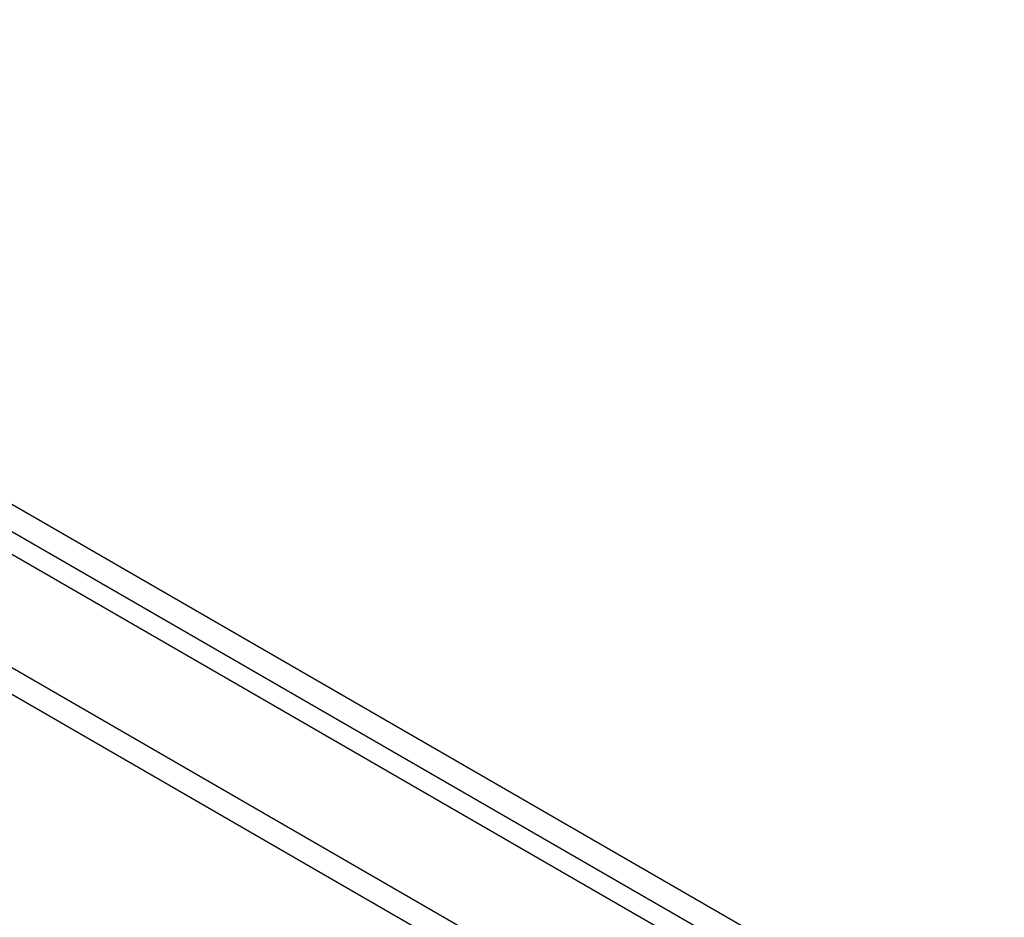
# Model space of a CAD drawing. Header units: inches. Extents: x 23 to 567, y 61 to 264.
# Tile 229 of 256: x 487.61 to 493.52, y 252.68 to 258.06. Entities that reach past the tile are written whole.
import ezdxf

# ---------------------------------------------------------------- set-up
doc = ezdxf.new("R2010")
doc.units = ezdxf.units.IN
doc.header["$MEASUREMENT"] = 0
doc.layers.add('Visible Edges(ANSI)', color=7, linetype='Continuous', lineweight=25)
doc.layers.add('Visible Tangent Edges(ANSI)', color=7, linetype='Continuous', lineweight=25)

msp = doc.modelspace()

# ---------------------------------------------------------------- linework, layer by layer
at = {"layer": 'Visible Edges(ANSI)'}
msp.add_line((482.3932, 257.8414), (520.2976, 235.9572), dxfattribs=at)
at = {"layer": 'Visible Tangent Edges(ANSI)'}
for p, q in [((520.5685, 236.0988), (482.5247, 258.0634)), ((482.4547, 257.9421), (520.4985, 235.9776)), ((481.8027, 257.5005), (519.7072, 235.6164)), ((519.6372, 235.4951), (481.7327, 257.3793))]:
    msp.add_line(p, q, dxfattribs=at)

doc.saveas('drawing.dxf')
